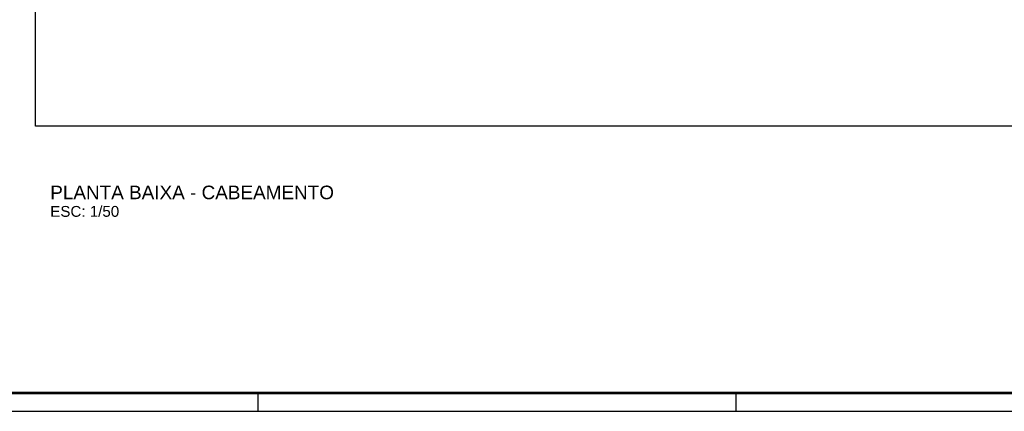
# Model space of a CAD drawing. Extents: x 56.9 to 107.9, y -246.1 to -216.8.
# Tile 2 of 14: x 68.2 to 86.4, y -246.1 to -238.9. Entities that reach past the tile are written whole.
import ezdxf

# ---------------------------------------------------------------- set-up
doc = ezdxf.new("R2010")
doc.units = 0
doc.header["$MEASUREMENT"] = 0
doc.layers.get('0').update_dxf_attribs({"linetype": 'CONTINUOUS'})
for name, color, linetype in [('PAREDES1', 8, 'CONTINUOUS'), ('PRANCHA', 8, 'CONTINUOUS'), ('TEXTO', 4, 'CONTINUOUS')]:
    doc.layers.add(name, color=color, linetype=linetype)
doc.styles.add('ARIAL', font='arial.ttf')

# ---------------------------------------------------------------- blocks, each defined once
blk = doc.blocks.new('A1_1-50')
at = {"layer": 'PRANCHA'}
for p, q in [((3801.761, 242.703), (3801.761, 243.04)), ((3810.59, 242.703), (3810.59, 243.04)), ((3794.895, 242.703), (3837.076, 242.703))]:
    blk.add_line(p, q, dxfattribs=at)
at = {"layer": 'PRANCHA', "const_width": 0.0506}
blk.add_lwpolyline([(3795.739, 271.74), (3795.739, 243.04), (3836.739, 243.04), (3836.739, 271.74), (3795.739, 271.74)], dxfattribs=at)

msp = doc.modelspace()

# ---------------------------------------------------------------- linework, layer by layer
at = {"layer": 'PAREDES1'}
msp.add_lwpolyline([(68.484, -220.606), (94.595, -220.606), (94.595, -240.878), (68.484, -240.878)], close=True, dxfattribs=at)

# ---------------------------------------------------------------- block references
msp.add_blockref('A1_1-50', (-3729.169, -488.84))

# ---------------------------------------------------------------- texts
at = {"layer": 'TEXTO', "style": 'ARIAL'}
msp.add_text('PLANTA BAIXA - CABEAMENTO', height=0.25, dxfattribs=at).set_placement((68.754, -242.223))
at = {"layer": 'TEXTO', "color": 2, "style": 'ARIAL'}
msp.add_text('ESC: 1/50', height=0.2, dxfattribs=at).set_placement((68.754, -242.548))

doc.saveas('drawing.dxf')
